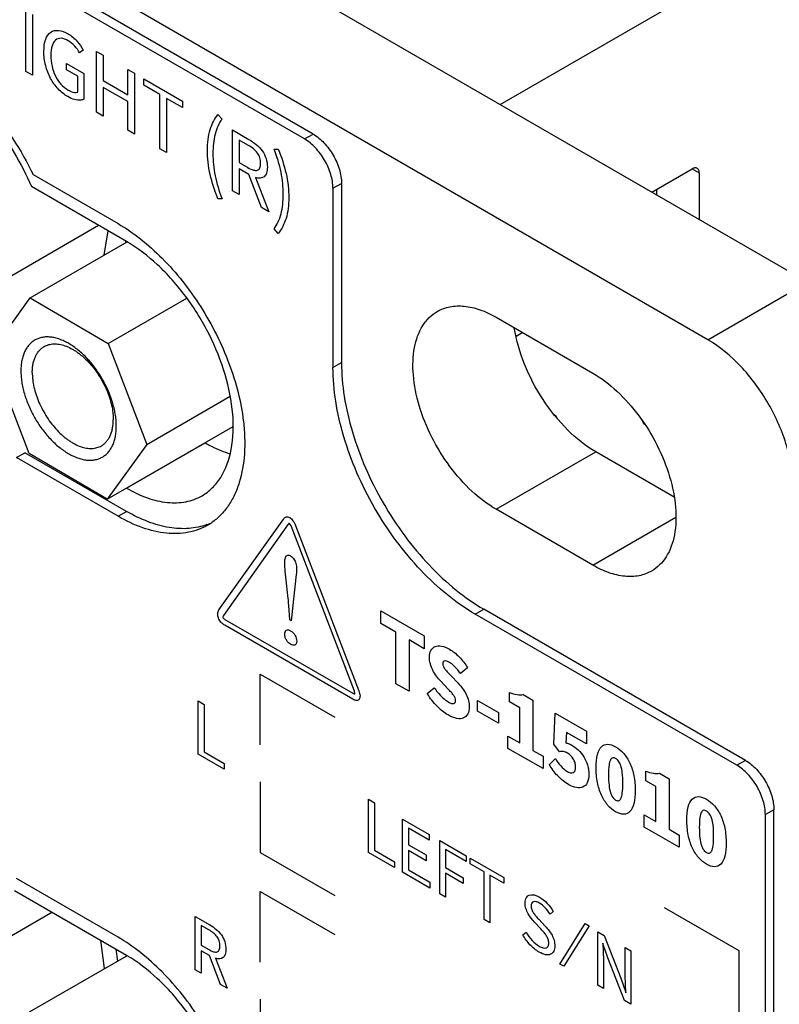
# Model space of a CAD drawing. Header units: inches. Extents: x 0 to 34, y 0 to 22.
# Tile 56 of 71: x 27.262 to 27.695, y 11.953 to 12.515. Entities that reach past the tile are written whole.
import ezdxf

# ---------------------------------------------------------------- set-up
doc = ezdxf.new("R2010")
doc.units = ezdxf.units.IN
doc.header["$LTSCALE"] = 1.87
doc.header["$MEASUREMENT"] = 0
doc.layers.get('0').update_dxf_attribs({"linetype": 'CONTINUOUS'})
doc.layers.add('02___PRT_ALL_AXES', color=7, linetype='CONTINUOUS')
doc.layers.add('_LAYER_2_', color=7, linetype='CONTINUOUS')

msp = doc.modelspace()

# ---------------------------------------------------------------- linework, layer by layer
at = {"color": 7, "linetype": 'CONTINUOUS'}
for p, q in [((27.71156, 12.36514), (19.97189, 16.83393)), ((27.65472, 12.33232), (19.91505, 16.80111)), ((27.42948, 12.44962), (20.14029, 16.65831)), ((27.42461, 12.44681), (20.13542, 16.65549)), ((27.53617, 12.46641), (28.90149, 13.25473)), ((27.42461, 12.44681), (27.42948, 12.44962)), ((27.44085, 12.41868), (27.44572, 12.4215)), ((27.44085, 12.41868), (27.44085, 12.31649)), ((27.44572, 12.4215), (27.44572, 12.3193)), ((27.23079, 12.35356), (27.30703, 12.39758)), ((27.31245, 12.39445), (27.31011, 12.38049)), ((27.26806, 12.35621), (27.32336, 12.38813)), ((27.65472, 12.33232), (27.71156, 12.36514)), ((27.24551, 12.3249), (27.26806, 12.35621)), ((27.26806, 12.35621), (27.3126, 12.33011)), ((27.3126, 12.33011), (27.35749, 12.35603)), ((27.54907, 12.33641), (27.54528, 12.33422)), ((27.3126, 12.33011), (27.33457, 12.2727)), ((27.26748, 12.26748), (27.24551, 12.3249)), ((27.44085, 12.31649), (27.44572, 12.3193)), ((27.33457, 12.2727), (27.38226, 12.30023)), ((27.31201, 12.24138), (27.38397, 12.28293)), ((27.33457, 12.2727), (27.31201, 12.24138)), ((27.31201, 12.24138), (27.26748, 12.26748)), ((27.52204, 12.17585), (27.52692, 12.17867)), ((27.67615, 12.0925), (27.52692, 12.17867)), ((27.67128, 12.08968), (27.52204, 12.17585)), ((27.67615, 12.0925), (27.67128, 12.08968)), ((27.69239, 12.06437), (27.68752, 12.06156)), ((27.68752, 11.7351), (27.68752, 12.06156)), ((27.69239, 11.73792), (27.69239, 12.06437)), ((27.22117, 11.97161), (27.28049, 12.00586)), ((27.30814, 11.9899), (27.3104, 11.97376)), ((27.26775, 11.94914), (27.32316, 11.98113))]:
    msp.add_line(p, q, dxfattribs=at)
msp.add_arc((27.56649, 12.28771), 0.00195, 60.074, 72.9897, dxfattribs=at)
for points, knots in [([(27.44085, 12.41868), (27.44085, 12.42134), (27.43985, 12.42696), (27.43637, 12.43485), (27.43128, 12.44181), (27.42691, 12.44548), (27.42461, 12.44681)], [0, 0, 0, 0, 0.237214, 0.499994, 0.762778, 1, 1, 1, 1]), ([(27.42948, 12.44962), (27.43178, 12.44829), (27.43615, 12.44462), (27.44124, 12.43766), (27.44472, 12.42977), (27.44572, 12.42416), (27.44572, 12.4215)], [0, 0, 0, 0, 0.237222, 0.500006, 0.762786, 1, 1, 1, 1]), ([(27.31726, 12.28284), (27.31727, 12.28389), (27.31719, 12.28604), (27.31681, 12.28931), (27.31618, 12.29266), (27.31529, 12.29608), (27.31417, 12.29952), (27.31281, 12.30296), (27.31124, 12.30635), (27.30946, 12.30968), (27.3075, 12.31289), (27.30537, 12.31598), (27.3031, 12.3189), (27.30069, 12.32163), (27.29819, 12.32413), (27.29561, 12.3264), (27.29297, 12.3284), (27.29031, 12.33012), (27.28764, 12.33154), (27.28499, 12.33265), (27.2828, 12.33331), (27.28107, 12.33367), (27.27943, 12.3339), (27.27742, 12.33399), (27.2751, 12.33376), (27.27327, 12.33328), (27.2719, 12.33273), (27.2706, 12.33207), (27.26908, 12.33104), (27.26746, 12.32948), (27.26606, 12.32763), (27.2649, 12.3255), (27.26398, 12.32312), (27.26332, 12.32051), (27.26292, 12.3177), (27.26282, 12.31575), (27.26282, 12.31475)], [0, 0, 0, 0, 0.032423, 0.066331, 0.10156, 0.137948, 0.175302, 0.213402, 0.252012, 0.290892, 0.32979, 0.368458, 0.406652, 0.444136, 0.480688, 0.516109, 0.550223, 0.582887, 0.614, 0.643506, 0.67141, 0.684786, 0.697794, 0.722783, 0.74662, 0.769618, 0.78093, 0.792181, 0.814689, 0.837591, 0.861276, 0.88607, 0.912215, 0.939874, 0.969142, 1, 1, 1, 1]), ([(27.26932, 12.31371), (27.26933, 12.31455), (27.26941, 12.31618), (27.26974, 12.31855), (27.27029, 12.32075), (27.27106, 12.32276), (27.27202, 12.32455), (27.27319, 12.32612), (27.27454, 12.32744), (27.27556, 12.32815), (27.27609, 12.32846)], [0, 0, 0, 0, 0.148302, 0.289078, 0.42219, 0.548057, 0.667461, 0.781529, 0.891766, 1, 1, 1, 1]), ([(27.27609, 12.32846), (27.27649, 12.32869), (27.27733, 12.32911), (27.27867, 12.32957), (27.28009, 12.32987), (27.2821, 12.33006), (27.28478, 12.32986), (27.28808, 12.32897), (27.29085, 12.32774), (27.29308, 12.32648), (27.29478, 12.32537), (27.29647, 12.32412), (27.29872, 12.32226), (27.30143, 12.31963), (27.30446, 12.3161), (27.30722, 12.31222), (27.30967, 12.30809), (27.31175, 12.30379), (27.31341, 12.29941), (27.31462, 12.29504), (27.31525, 12.29144), (27.31549, 12.28866), (27.31552, 12.2873), (27.31552, 12.28663)], [0, 0, 0, 0, 0.021333, 0.042895, 0.064905, 0.087559, 0.135365, 0.187317, 0.243823, 0.273804, 0.30488, 0.336995, 0.370076, 0.438751, 0.510102, 0.583166, 0.656907, 0.730254, 0.802157, 0.871623, 0.937805, 0.96945, 1, 1, 1, 1]), ([(27.70344, 12.24794), (27.70344, 12.25593), (27.70044, 12.27277), (27.69, 12.29644), (27.67472, 12.31731), (27.66163, 12.32833), (27.65472, 12.33232)], [0, 0, 0, 0, 0.237214, 0.499994, 0.762777, 1, 1, 1, 1]), ([(27.44572, 12.3193), (27.44572, 12.31288), (27.44689, 12.29953), (27.45158, 12.27938), (27.45909, 12.25897), (27.46914, 12.23907), (27.48135, 12.22041), (27.49527, 12.20371), (27.51038, 12.18957), (27.52136, 12.18188), (27.52692, 12.17867)], [0, 0, 0, 0, 0.114151, 0.237321, 0.36697, 0.499994, 0.633019, 0.76267, 0.885844, 1, 1, 1, 1]), ([(27.26282, 12.31475), (27.26281, 12.3137), (27.26289, 12.31155), (27.26327, 12.30829), (27.2639, 12.30493), (27.26478, 12.30151), (27.26591, 12.29807), (27.26726, 12.29464), (27.26884, 12.29124), (27.27061, 12.28792), (27.27258, 12.2847), (27.27471, 12.28161), (27.27698, 12.27869), (27.27938, 12.27597), (27.28189, 12.27346), (27.28447, 12.27119), (27.2871, 12.26919), (27.28977, 12.26747), (27.29244, 12.26605), (27.29508, 12.26494), (27.29728, 12.26428), (27.299, 12.26393), (27.30065, 12.26369), (27.30265, 12.2636), (27.30498, 12.26383), (27.3068, 12.26431), (27.30817, 12.26486), (27.30948, 12.26552), (27.311, 12.26656), (27.31262, 12.26811), (27.31402, 12.26996), (27.31518, 12.27209), (27.31609, 12.27447), (27.31676, 12.27708), (27.31716, 12.2799), (27.31726, 12.28184), (27.31726, 12.28284)], [0, 0, 0, 0, 0.032423, 0.066331, 0.10156, 0.137948, 0.175302, 0.213402, 0.252012, 0.290892, 0.32979, 0.368458, 0.406652, 0.444136, 0.480688, 0.516109, 0.550223, 0.582887, 0.614, 0.643506, 0.67141, 0.684786, 0.697794, 0.722783, 0.74662, 0.769618, 0.78093, 0.792181, 0.814689, 0.837591, 0.861276, 0.88607, 0.912215, 0.939874, 0.969142, 1, 1, 1, 1]), ([(27.26932, 12.31371), (27.26932, 12.31304), (27.26935, 12.31169), (27.26959, 12.3089), (27.27022, 12.3053), (27.27143, 12.30093), (27.27309, 12.29655), (27.27517, 12.29225), (27.27762, 12.28812), (27.28038, 12.28424), (27.28341, 12.28071), (27.28612, 12.27808), (27.28837, 12.27622), (27.29006, 12.27498), (27.29176, 12.27387), (27.29399, 12.2726), (27.29676, 12.27137), (27.30006, 12.27049), (27.30274, 12.27028), (27.30476, 12.27047), (27.30617, 12.27077), (27.30751, 12.27123), (27.30835, 12.27165), (27.30875, 12.27188)], [0, 0, 0, 0, 0.03055, 0.062195, 0.128377, 0.197843, 0.269746, 0.343093, 0.416834, 0.489898, 0.561249, 0.629924, 0.663005, 0.69512, 0.726196, 0.756177, 0.812683, 0.864635, 0.912441, 0.935095, 0.957105, 0.978667, 1, 1, 1, 1]), ([(27.52204, 12.17585), (27.51648, 12.17906), (27.50551, 12.18676), (27.4904, 12.20089), (27.47648, 12.2176), (27.46427, 12.23625), (27.45422, 12.25616), (27.44671, 12.27657), (27.44202, 12.29672), (27.44085, 12.31007), (27.44085, 12.31649)], [0, 0, 0, 0, 0.114156, 0.23733, 0.366981, 0.500006, 0.63303, 0.762679, 0.885849, 1, 1, 1, 1]), ([(27.56746, 12.28941), (27.56775, 12.28924), (27.56827, 12.28871), (27.5685, 12.28803), (27.56857, 12.28765)], [0, 0, 0, 0, 0.466503, 1, 1, 1, 1]), ([(27.30875, 12.27188), (27.30928, 12.27219), (27.3103, 12.2729), (27.31165, 12.27422), (27.31282, 12.27579), (27.31378, 12.27758), (27.31455, 12.27959), (27.3151, 12.28179), (27.31543, 12.28416), (27.31551, 12.28579), (27.31552, 12.28663)], [0, 0, 0, 0, 0.108234, 0.218471, 0.332539, 0.451943, 0.57781, 0.710922, 0.851698, 1, 1, 1, 1]), ([(27.61743, 12.28598), (27.6175, 12.2856), (27.61773, 12.28488), (27.61826, 12.28432), (27.61856, 12.28415)], [0, 0, 0, 0, 0.53516, 1, 1, 1, 1]), ([(27.68752, 12.06156), (27.68752, 12.06422), (27.68652, 12.06983), (27.68304, 12.07772), (27.67795, 12.08468), (27.67359, 12.08835), (27.67128, 12.08968)], [0, 0, 0, 0, 0.237214, 0.499994, 0.762778, 1, 1, 1, 1]), ([(27.67615, 12.0925), (27.67846, 12.09117), (27.68282, 12.08749), (27.68792, 12.08054), (27.6914, 12.07265), (27.69239, 12.06703), (27.69239, 12.06437)], [0, 0, 0, 0, 0.237222, 0.500006, 0.762786, 1, 1, 1, 1])]:
    msp.add_open_spline(points, degree=3, knots=knots, dxfattribs=at)
at = {"layer": '02___PRT_ALL_AXES', "color": 7, "linetype": 'CONTINUOUS'}
for p, q in [((27.62271, 12.41644), (27.64579, 12.42976)), ((27.64579, 12.42976), (27.64985, 12.42742)), ((27.26983, 12.42648), (27.31824, 12.39853)), ((27.64985, 12.42742), (27.64985, 12.40077)), ((27.32308, 12.38831), (27.26882, 12.41964)), ((27.32257, 12.38861), (27.3224, 12.38758)), ((27.5339, 12.34517), (27.58911, 12.31329)), ((27.38971, 12.28618), (27.38972, 12.28606)), ((27.38971, 12.28618), (27.38972, 12.28606)), ((27.32308, 12.24768), (27.36793, 12.27358)), ((27.36785, 12.27362), (27.36793, 12.27358)), ((27.26025, 12.26513), (27.26512, 12.26794)), ((27.32311, 12.23446), (27.26512, 12.26794)), ((27.5339, 12.23567), (27.59074, 12.26849)), ((27.63551, 12.24264), (27.59074, 12.26849)), ((27.31824, 12.23165), (27.26025, 12.26513)), ((27.323, 12.24773), (27.32308, 12.24768)), ((27.31824, 12.23165), (27.32311, 12.23446)), ((27.58911, 12.20379), (27.5339, 12.23567)), ((27.58911, 12.20379), (27.63653, 12.23117)), ((27.31824, 11.99164), (27.26025, 12.02512)), ((27.32308, 11.98127), (27.2592, 12.01815)), ((27.31692, 11.98483), (27.31786, 11.97807))]:
    msp.add_line(p, q, dxfattribs=at)
at = {"layer": '02___PRT_ALL_AXES', "color": 3, "linetype": 'CONTINUOUS'}
msp.add_line((27.62549, 12.41804), (27.62549, 12.41484), dxfattribs=at)
at = {"layer": '02___PRT_ALL_AXES', "color": 7, "linetype": 'CONTINUOUS'}
for centre, radius, start, end in [((27.35695, 12.25939), 0.03461, 290.673, 295.2718), ((27.35226, 12.25616), 0.03416, 300.0053, 304.7338), ((27.3568, 12.25976), 0.03501, 290.3155, 290.6796)]:
    msp.add_arc(centre, radius, start, end, dxfattribs=at)
for points, knots in [([(27.21203, 12.49248), (27.21788, 12.48911), (27.22936, 12.48081), (27.24484, 12.46537), (27.2587, 12.44708), (27.26641, 12.43353), (27.26983, 12.42648)], [0, 0, 0, 0, 0.22773, 0.475316, 0.735605, 1, 1, 1, 1]), ([(27.21688, 12.48226), (27.22231, 12.47912), (27.23295, 12.47128), (27.25204, 12.45139), (27.26321, 12.43288), (27.26882, 12.41964)], [0, 0, 0, 0, 0.228087, 0.477193, 1, 1, 1, 1]), ([(27.64866, 12.43004), (27.64847, 12.43015), (27.64803, 12.43031), (27.64731, 12.43033), (27.64654, 12.43014), (27.64604, 12.4299), (27.64579, 12.42976)], [0, 0, 0, 0, 0.217767, 0.450944, 0.710193, 1, 1, 1, 1]), ([(27.64985, 12.42742), (27.64985, 12.42771), (27.6498, 12.42826), (27.64958, 12.42902), (27.6492, 12.42964), (27.64885, 12.42993), (27.64866, 12.43004)], [0, 0, 0, 0, 0.289801, 0.549049, 0.782227, 1, 1, 1, 1]), ([(27.31824, 12.39853), (27.3227, 12.39596), (27.33154, 12.38987), (27.34383, 12.37881), (27.35534, 12.36579), (27.36569, 12.3512), (27.37459, 12.33549), (27.38174, 12.31916), (27.38693, 12.3027), (27.38905, 12.29161), (27.38971, 12.28618)], [0, 0, 0, 0, 0.112566, 0.233401, 0.360526, 0.491503, 0.623638, 0.754161, 0.880407, 1, 1, 1, 1]), ([(27.36614, 12.24341), (27.36827, 12.24464), (27.37229, 12.24772), (27.37898, 12.25618), (27.38396, 12.27069), (27.3844, 12.29092), (27.37987, 12.31323), (27.37071, 12.33588), (27.35767, 12.35709), (27.34183, 12.37511), (27.32946, 12.38463), (27.32308, 12.38831)], [0, 0, 0, 0, 0.042878, 0.087525, 0.186931, 0.304246, 0.437974, 0.582384, 0.729605, 0.871262, 1, 1, 1, 1]), ([(27.50037, 12.3485), (27.50258, 12.34977), (27.50766, 12.35162), (27.5161, 12.35183), (27.5251, 12.34966), (27.53095, 12.34687), (27.5339, 12.34517)], [0, 0, 0, 0, 0.217767, 0.450944, 0.710192, 1, 1, 1, 1]), ([(27.5339, 12.23567), (27.52893, 12.23853), (27.5193, 12.24595), (27.50697, 12.25998), (27.49681, 12.27649), (27.48968, 12.29414), (27.48615, 12.31151), (27.48649, 12.32726), (27.49037, 12.33856), (27.49558, 12.34514), (27.49871, 12.34754), (27.50037, 12.3485)], [0, 0, 0, 0, 0.128738, 0.270395, 0.417616, 0.562026, 0.695754, 0.813069, 0.912475, 0.957122, 1, 1, 1, 1]), ([(27.59074, 12.26849), (27.58491, 12.27185), (27.57374, 12.28084), (27.56003, 12.29792), (27.54961, 12.31772), (27.5454, 12.33206), (27.54427, 12.33917)], [0, 0, 0, 0, 0.232151, 0.488853, 0.751494, 1, 1, 1, 1]), ([(27.58911, 12.31329), (27.59408, 12.31043), (27.60371, 12.30301), (27.61604, 12.28898), (27.6262, 12.27247), (27.63333, 12.25483), (27.63686, 12.23746), (27.63652, 12.22171), (27.63264, 12.21041), (27.62743, 12.20382), (27.6243, 12.20142), (27.62264, 12.20047)], [0, 0, 0, 0, 0.128738, 0.270395, 0.417616, 0.562026, 0.695754, 0.813069, 0.912475, 0.957122, 1, 1, 1, 1]), ([(27.38972, 12.28606), (27.39047, 12.27985), (27.39096, 12.26798), (27.38862, 12.25369), (27.38487, 12.24387), (27.38131, 12.23759), (27.37696, 12.23225), (27.37353, 12.22935), (27.37172, 12.22809)], [0, 0, 0, 0, 0.294985, 0.557278, 0.676699, 0.789225, 0.896329, 1, 1, 1, 1]), ([(27.36793, 12.27358), (27.36912, 12.27289), (27.3737, 12.2704), (27.37855, 12.26839), (27.38223, 12.26729)], [0, 0, 0, 0, 0.262345, 1, 1, 1, 1]), ([(27.32308, 12.24768), (27.32686, 12.2455), (27.33438, 12.24192), (27.34594, 12.23913), (27.35678, 12.2394), (27.3633, 12.24177), (27.36614, 12.24341)], [0, 0, 0, 0, 0.289807, 0.549056, 0.782233, 1, 1, 1, 1]), ([(27.36896, 12.22693), (27.36569, 12.22572), (27.35848, 12.22423), (27.347, 12.22492), (27.33493, 12.22835), (27.32706, 12.23218), (27.32311, 12.23446)], [0, 0, 0, 0, 0.218481, 0.454277, 0.713942, 1, 1, 1, 1]), ([(27.36934, 12.22659), (27.36767, 12.22562), (27.36411, 12.22395), (27.3563, 12.22179), (27.34535, 12.2215), (27.33165, 12.22481), (27.32273, 12.22906), (27.31824, 12.23165)], [0, 0, 0, 0, 0.10816, 0.218359, 0.45136, 0.710415, 1, 1, 1, 1]), ([(27.62264, 12.20047), (27.62043, 12.19919), (27.61535, 12.19734), (27.60691, 12.19713), (27.59791, 12.1993), (27.59206, 12.20209), (27.58911, 12.20379)], [0, 0, 0, 0, 0.217767, 0.450944, 0.710192, 1, 1, 1, 1]), ([(27.38972, 11.87917), (27.38907, 11.8846), (27.38696, 11.8957), (27.38178, 11.91217), (27.37462, 11.92852), (27.36573, 11.94424), (27.35537, 11.95885), (27.34385, 11.9719), (27.33155, 11.98297), (27.32271, 11.98906), (27.31824, 11.99164)], [0, 0, 0, 0, 0.119548, 0.245769, 0.376286, 0.508429, 0.639423, 0.766569, 0.887422, 1, 1, 1, 1]), ([(27.36614, 11.83637), (27.36827, 11.83759), (27.37229, 11.84067), (27.37898, 11.84913), (27.38396, 11.86364), (27.3844, 11.88387), (27.37987, 11.90618), (27.37071, 11.92884), (27.35767, 11.95004), (27.34183, 11.96806), (27.32946, 11.97759), (27.32308, 11.98127)], [0, 0, 0, 0, 0.042878, 0.087525, 0.186931, 0.304246, 0.437974, 0.582384, 0.729605, 0.871262, 1, 1, 1, 1])]:
    msp.add_open_spline(points, degree=3, knots=knots, dxfattribs=at)
at = {"layer": '_LAYER_2_', "color": 40, "linetype": 'CONTINUOUS'}
for p, q in [((27.26563, 12.48536), (27.26563, 12.52006)), ((27.26948, 12.51784), (27.26948, 12.48314)), ((27.29839, 12.49749), (27.29628, 12.49596)), ((27.30596, 12.49677), (27.30981, 12.49455)), ((27.30596, 12.46208), (27.30596, 12.49677)), ((27.30981, 12.49455), (27.30981, 12.48006)), ((27.28891, 12.4899), (27.2988, 12.48419)), ((27.28891, 12.48626), (27.28891, 12.4899)), ((27.29527, 12.48258), (27.28891, 12.48626)), ((27.32373, 12.48651), (27.32758, 12.48429)), ((27.32373, 12.47202), (27.32373, 12.48651)), ((27.26948, 12.48314), (27.26563, 12.48536)), ((27.29527, 12.47353), (27.29527, 12.48258)), ((27.2988, 12.48419), (27.2988, 12.4696)), ((27.30981, 12.48006), (27.32373, 12.47202)), ((27.32758, 12.48429), (27.32758, 12.4496)), ((27.333, 12.48116), (27.35503, 12.46844)), ((27.333, 12.47741), (27.333, 12.48116)), ((27.32373, 12.4681), (27.30981, 12.47614)), ((27.30981, 12.47614), (27.30981, 12.45986)), ((27.34207, 12.47217), (27.333, 12.47741)), ((27.34207, 12.44123), (27.34207, 12.47217)), ((27.35503, 12.46469), (27.34592, 12.46995)), ((27.34592, 12.46995), (27.34592, 12.43901)), ((27.32373, 12.45182), (27.32373, 12.4681)), ((27.35503, 12.46844), (27.35503, 12.46469)), ((27.30981, 12.45986), (27.30596, 12.46208)), ((27.37525, 12.46079), (27.37759, 12.45817)), ((27.38351, 12.452), (27.39289, 12.44658)), ((27.38351, 12.4173), (27.38351, 12.452)), ((27.32758, 12.4496), (27.32373, 12.45182)), ((27.34592, 12.43901), (27.34207, 12.44123)), ((27.39234, 12.4433), (27.38735, 12.44618)), ((27.38735, 12.44618), (27.38735, 12.43333)), ((27.40724, 12.44104), (27.40963, 12.44094)), ((27.38735, 12.43333), (27.39234, 12.43045)), ((27.39276, 12.42661), (27.38735, 12.42973)), ((27.38735, 12.42973), (27.38735, 12.41508)), ((27.39999, 12.40778), (27.39276, 12.42661)), ((27.3967, 12.42481), (27.40434, 12.40527)), ((27.37759, 12.41268), (27.37525, 12.41276)), ((27.38735, 12.41508), (27.38351, 12.4173)), ((27.40434, 12.40527), (27.39999, 12.40778)), ((27.40963, 12.39291), (27.40724, 12.39556)), ((27.37578, 12.17825), (27.41275, 12.2303)), ((27.41614, 12.23093), (27.41615, 12.23092)), ((27.41697, 12.22614), (27.41614, 12.22753)), ((27.4153, 12.22712), (27.37833, 12.17507)), ((27.45304, 12.13198), (27.41697, 12.22614)), ((27.41953, 12.22634), (27.4556, 12.13217)), ((27.41993, 12.19857), (27.41707, 12.17209)), ((27.41624, 12.17257), (27.41567, 12.18083)), ((27.46816, 12.1778), (27.49294, 12.1635)), ((27.46816, 12.1705), (27.46816, 12.1778)), ((27.37916, 12.17291), (27.45217, 12.13076)), ((27.41707, 12.17209), (27.41624, 12.17257)), ((27.45217, 12.12736), (27.37916, 12.16951)), ((27.47678, 12.16552), (27.46816, 12.1705)), ((27.47678, 12.13623), (27.47678, 12.16552)), ((27.49294, 12.15619), (27.48433, 12.16117)), ((27.48433, 12.16117), (27.48433, 12.13187)), ((27.49294, 12.1635), (27.49294, 12.15619)), ((27.51764, 12.14536), (27.51369, 12.14196)), ((27.39933, 12.14164), (27.44185, 12.11709)), ((27.39933, 12.10134), (27.39933, 12.14164)), ((27.50634, 12.13333), (27.50229, 12.13769)), ((27.50833, 12.14061), (27.51228, 12.13648)), ((27.48433, 12.13187), (27.47678, 12.13623)), ((27.49465, 12.13058), (27.49865, 12.13395)), ((27.364, 12.12639), (27.36737, 12.12444)), ((27.364, 12.096), (27.364, 12.12639)), ((27.52324, 12.12672), (27.53526, 12.11978)), ((27.52324, 12.1206), (27.52324, 12.12672)), ((27.54159, 12.1258), (27.54159, 12.13119)), ((27.54939, 12.13001), (27.55493, 12.12681)), ((27.55493, 12.12681), (27.55493, 12.09813)), ((27.36737, 12.12444), (27.36737, 12.09734)), ((27.54739, 12.12245), (27.54159, 12.1258)), ((27.54739, 12.10249), (27.54739, 12.12245)), ((27.53526, 12.11365), (27.52324, 12.1206)), ((27.53526, 12.11978), (27.53526, 12.11365)), ((27.56681, 12.10179), (27.56764, 12.11947)), ((27.56764, 12.11947), (27.58541, 12.10921)), ((27.54067, 12.10637), (27.54739, 12.10249)), ((27.54067, 12.09934), (27.54067, 12.10637)), ((27.57412, 12.10842), (27.57368, 12.10243)), ((27.58541, 12.1019), (27.57412, 12.10842)), ((27.58541, 12.10921), (27.58541, 12.1019)), ((27.56068, 12.08779), (27.54067, 12.09934)), ((27.57012, 12.0974), (27.56681, 12.10179)), ((27.37884, 12.08743), (27.364, 12.096)), ((27.36737, 12.09734), (27.37884, 12.09071)), ((27.55493, 12.09813), (27.56068, 12.09482)), ((27.56068, 12.09482), (27.56068, 12.08779)), ((27.56433, 12.09007), (27.56774, 12.09355)), ((27.37884, 12.09071), (27.37884, 12.08743)), ((27.61931, 12.08092), (27.61931, 12.08632)), ((27.6271, 12.08514), (27.63265, 12.08193)), ((27.63265, 12.08193), (27.63265, 12.05326)), ((27.39933, 12.08025), (27.39933, 12.03995)), ((27.6251, 12.07758), (27.61931, 12.08092)), ((27.6251, 12.05762), (27.6251, 12.07758)), ((27.46111, 12.07032), (27.46448, 12.06837)), ((27.46111, 12.03992), (27.46111, 12.07032)), ((27.46448, 12.06837), (27.46448, 12.04126)), ((27.4806, 12.05906), (27.49577, 12.0503)), ((27.4806, 12.02867), (27.4806, 12.05906)), ((27.61838, 12.0615), (27.6251, 12.05762)), ((27.61838, 12.05447), (27.61838, 12.0615)), ((27.49577, 12.04702), (27.48397, 12.05383)), ((27.48397, 12.05383), (27.48397, 12.04433)), ((27.6384, 12.04292), (27.61838, 12.05447)), ((27.49577, 12.0503), (27.49577, 12.04702)), ((27.63265, 12.05326), (27.6384, 12.04994)), ((27.6384, 12.04994), (27.6384, 12.04292)), ((27.48397, 12.04433), (27.49393, 12.03858)), ((27.50173, 12.04686), (27.5169, 12.0381)), ((27.50173, 12.01647), (27.50173, 12.04686)), ((27.39933, 12.03995), (27.44185, 12.0154)), ((27.47596, 12.03135), (27.46111, 12.03992)), ((27.46448, 12.04126), (27.47596, 12.03464)), ((27.49393, 12.03529), (27.48397, 12.04104)), ((27.48397, 12.04104), (27.48397, 12.03001)), ((27.49393, 12.03858), (27.49393, 12.03529)), ((27.5169, 12.03482), (27.5051, 12.04163)), ((27.5051, 12.04163), (27.5051, 12.03139)), ((27.5169, 12.0381), (27.5169, 12.03482)), ((27.5191, 12.03683), (27.53839, 12.02569)), ((27.5191, 12.03355), (27.5191, 12.03683)), ((27.47596, 12.03464), (27.47596, 12.03135)), ((27.5051, 12.03139), (27.51513, 12.02559)), ((27.52704, 12.02896), (27.5191, 12.03355)), ((27.49617, 12.01968), (27.4806, 12.02867)), ((27.48397, 12.03001), (27.49617, 12.02297)), ((27.51513, 12.02231), (27.5051, 12.0281)), ((27.5051, 12.0281), (27.5051, 12.01452)), ((27.51513, 12.02559), (27.51513, 12.02231)), ((27.52704, 12.00185), (27.52704, 12.02896)), ((27.53839, 12.02241), (27.53041, 12.02701)), ((27.53041, 12.02701), (27.53041, 11.99991)), ((27.53839, 12.02569), (27.53839, 12.02241)), ((27.49617, 12.02297), (27.49617, 12.01968)), ((27.39933, 12.01776), (27.44185, 11.99321)), ((27.39933, 11.97745), (27.39933, 12.01776)), ((27.5051, 12.01452), (27.50173, 12.01647)), ((27.67253, 11.9839), (27.63001, 12.00845)), ((27.36231, 12.00348), (27.37054, 11.99873)), ((27.36231, 11.97309), (27.36231, 12.00348)), ((27.5665, 12.00636), (27.56466, 12.00483)), ((27.37006, 11.99586), (27.36569, 11.99838)), ((27.36569, 11.99838), (27.36569, 11.98712)), ((27.53041, 11.99991), (27.52704, 12.00185)), ((27.55957, 11.99619), (27.55575, 12.00034)), ((27.5582, 12.00198), (27.56197, 11.9979)), ((27.57022, 11.97637), (27.58475, 11.99949)), ((27.58699, 11.99819), (27.57247, 11.97507)), ((27.58475, 11.99949), (27.58699, 11.99819)), ((27.54917, 11.99306), (27.55106, 11.99452)), ((27.592, 11.99474), (27.59561, 11.99265)), ((27.592, 11.96435), (27.592, 11.99474)), ((27.59561, 11.99265), (27.605, 11.96829)), ((27.36569, 11.98712), (27.37006, 11.9846)), ((27.59489, 11.98816), (27.59473, 11.98826)), ((27.59473, 11.98826), (27.59517, 11.9785)), ((27.59774, 11.97999), (27.59489, 11.98816)), ((27.37042, 11.98124), (27.36569, 11.98397)), ((27.36569, 11.98397), (27.36569, 11.97114)), ((27.37676, 11.96475), (27.37042, 11.98124)), ((27.60757, 11.98575), (27.61074, 11.98392)), ((27.60757, 11.96991), (27.60757, 11.98575)), ((27.61074, 11.98392), (27.61074, 11.95353)), ((27.67253, 11.94359), (27.67253, 11.9839)), ((27.37387, 11.97967), (27.38057, 11.96255)), ((27.57247, 11.97507), (27.57022, 11.97637)), ((27.59517, 11.9785), (27.59517, 11.96252)), ((27.60713, 11.95561), (27.59774, 11.97999)), ((27.36569, 11.97114), (27.36231, 11.97309)), ((27.60801, 11.96001), (27.60757, 11.96991)), ((27.38057, 11.96255), (27.37676, 11.96475)), ((27.59517, 11.96252), (27.592, 11.96435)), ((27.605, 11.96829), (27.60785, 11.96011)), ((27.60785, 11.96011), (27.60801, 11.96001)), ((27.39933, 11.95637), (27.39933, 11.91606)), ((27.61074, 11.95353), (27.60713, 11.95561))]:
    msp.add_line(p, q, dxfattribs=at)
for points, knots in [([(27.27594, 12.49676), (27.27594, 12.49929), (27.2765, 12.50376), (27.27946, 12.50812), (27.28414, 12.50925), (27.28786, 12.50786), (27.28973, 12.50678)], [0, 0, 0, 0, 0.283685, 0.528113, 0.758224, 1, 1, 1, 1]), ([(27.28982, 12.50281), (27.28843, 12.50362), (27.28566, 12.50464), (27.28228, 12.50354), (27.28028, 12.49996), (27.27993, 12.49652), (27.27993, 12.49456)], [0, 0, 0, 0, 0.238984, 0.464063, 0.709353, 1, 1, 1, 1]), ([(27.28973, 12.50678), (27.29152, 12.50575), (27.2948, 12.50309), (27.29742, 12.49926), (27.29839, 12.49749)], [0, 0, 0, 0, 0.556592, 1, 1, 1, 1]), ([(27.29628, 12.49596), (27.29552, 12.49731), (27.29357, 12.50017), (27.29111, 12.50207), (27.28982, 12.50281)], [0, 0, 0, 0, 0.459421, 1, 1, 1, 1]), ([(27.2895, 12.47094), (27.28765, 12.47202), (27.28397, 12.47487), (27.27935, 12.48134), (27.27647, 12.48911), (27.27594, 12.4942), (27.27594, 12.49676)], [0, 0, 0, 0, 0.240605, 0.468455, 0.712491, 1, 1, 1, 1]), ([(27.27993, 12.49456), (27.27993, 12.49258), (27.28025, 12.48873), (27.28215, 12.4828), (27.28558, 12.47767), (27.28842, 12.47548), (27.28987, 12.47465)], [0, 0, 0, 0, 0.289703, 0.532431, 0.755464, 1, 1, 1, 1]), ([(27.28987, 12.47465), (27.2904, 12.47434), (27.29229, 12.47341), (27.29425, 12.47304), (27.29527, 12.47353)], [0, 0, 0, 0, 0.27701, 1, 1, 1, 1]), ([(27.2988, 12.4696), (27.29828, 12.46929), (27.29564, 12.46837), (27.29212, 12.46943), (27.2895, 12.47094)], [0, 0, 0, 0, 0.219504, 1, 1, 1, 1]), ([(27.3692, 12.44027), (27.3692, 12.44459), (27.3702, 12.45251), (27.37338, 12.45838), (27.37525, 12.46079)], [0, 0, 0, 0, 0.513309, 1, 1, 1, 1]), ([(27.37759, 12.45817), (27.37582, 12.45583), (27.37318, 12.4499), (27.37236, 12.44243), (27.37236, 12.43844)], [0, 0, 0, 0, 0.496336, 1, 1, 1, 1]), ([(27.39289, 12.44658), (27.39431, 12.44576), (27.39695, 12.444), (27.40057, 12.44032), (27.40306, 12.43545), (27.40343, 12.43227), (27.40343, 12.43071)], [0, 0, 0, 0, 0.277467, 0.514141, 0.736275, 1, 1, 1, 1]), ([(27.39958, 12.43293), (27.39958, 12.43391), (27.39938, 12.43591), (27.39775, 12.43906), (27.39524, 12.4415), (27.39338, 12.4427), (27.39234, 12.4433)], [0, 0, 0, 0, 0.247601, 0.458419, 0.696779, 1, 1, 1, 1]), ([(27.41251, 12.41526), (27.41251, 12.41925), (27.41167, 12.42769), (27.40901, 12.43666), (27.40724, 12.44104)], [0, 0, 0, 0, 0.503518, 1, 1, 1, 1]), ([(27.40963, 12.44094), (27.41149, 12.43637), (27.41468, 12.42683), (27.41567, 12.41776), (27.41567, 12.41343)], [0, 0, 0, 0, 0.486691, 1, 1, 1, 1]), ([(27.37525, 12.41276), (27.37338, 12.41733), (27.3702, 12.42687), (27.3692, 12.43594), (27.3692, 12.44027)], [0, 0, 0, 0, 0.486646, 1, 1, 1, 1]), ([(27.37236, 12.43844), (27.37236, 12.43445), (27.37318, 12.42603), (27.37582, 12.41706), (27.37759, 12.41268)], [0, 0, 0, 0, 0.503634, 1, 1, 1, 1]), ([(27.39234, 12.43045), (27.39339, 12.42984), (27.39528, 12.42894), (27.39778, 12.42872), (27.39935, 12.43016), (27.39958, 12.43194), (27.39958, 12.43293)], [0, 0, 0, 0, 0.297788, 0.537553, 0.754934, 1, 1, 1, 1]), ([(27.40343, 12.43071), (27.40343, 12.42949), (27.40317, 12.4273), (27.40127, 12.42436), (27.39853, 12.4243), (27.3967, 12.42481)], [0, 0, 0, 0, 0.273028, 0.513009, 1, 1, 1, 1]), ([(27.40724, 12.39556), (27.40901, 12.3979), (27.41167, 12.4038), (27.41251, 12.41127), (27.41251, 12.41526)], [0, 0, 0, 0, 0.496512, 1, 1, 1, 1]), ([(27.41567, 12.41343), (27.41567, 12.40911), (27.41468, 12.40119), (27.41149, 12.39532), (27.40963, 12.39291)], [0, 0, 0, 0, 0.513354, 1, 1, 1, 1]), ([(27.41275, 12.2303), (27.41313, 12.23083), (27.41406, 12.23158), (27.41548, 12.23131), (27.41614, 12.23093)], [0, 0, 0, 0, 0.531973, 1, 1, 1, 1]), ([(27.41614, 12.22753), (27.416, 12.22761), (27.41564, 12.22753), (27.41542, 12.2273), (27.4153, 12.22712)], [0, 0, 0, 0, 0.359362, 1, 1, 1, 1]), ([(27.41615, 12.23092), (27.41681, 12.23053), (27.41823, 12.22915), (27.41916, 12.22731), (27.41953, 12.22634)], [0, 0, 0, 0, 0.468038, 1, 1, 1, 1]), ([(27.41332, 12.20481), (27.41332, 12.20554), (27.41341, 12.20691), (27.41387, 12.20863), (27.41491, 12.20969), (27.41606, 12.20939), (27.41663, 12.20907)], [0, 0, 0, 0, 0.270041, 0.527423, 0.758372, 1, 1, 1, 1]), ([(27.41663, 12.20907), (27.41729, 12.20869), (27.41868, 12.20748), (27.41985, 12.20459), (27.42016, 12.20162), (27.42005, 12.19962), (27.41993, 12.19857)], [0, 0, 0, 0, 0.214806, 0.423033, 0.682503, 1, 1, 1, 1]), ([(27.41567, 12.18083), (27.41554, 12.18266), (27.41509, 12.18692), (27.41437, 12.19347), (27.41375, 12.19904), (27.41342, 12.20278), (27.41332, 12.20424), (27.41332, 12.20481)], [0, 0, 0, 0, 0.231444, 0.530798, 0.8147, 0.924834, 1, 1, 1, 1]), ([(27.37552, 12.17371), (27.37519, 12.17456), (27.37489, 12.17643), (27.37541, 12.17772), (27.37578, 12.17825)], [0, 0, 0, 0, 0.468055, 1, 1, 1, 1]), ([(27.37916, 12.16951), (27.37841, 12.16995), (27.37697, 12.17106), (27.37585, 12.17286), (27.37552, 12.17371)], [0, 0, 0, 0, 0.531906, 1, 1, 1, 1]), ([(27.37833, 12.17507), (27.3782, 12.1749), (27.37804, 12.17459), (27.378, 12.17412), (27.37807, 12.17393)], [0, 0, 0, 0, 0.640631, 1, 1, 1, 1]), ([(27.37807, 12.17393), (27.37814, 12.17375), (27.37853, 12.17332), (27.37891, 12.17306), (27.37916, 12.17291)], [0, 0, 0, 0, 0.35901, 1, 1, 1, 1]), ([(27.41332, 12.16442), (27.41332, 12.16544), (27.41401, 12.16715), (27.41583, 12.16693), (27.41669, 12.16644)], [0, 0, 0, 0, 0.507582, 1, 1, 1, 1]), ([(27.41669, 12.16644), (27.41759, 12.16592), (27.41943, 12.16401), (27.42019, 12.16146), (27.42019, 12.16045)], [0, 0, 0, 0, 0.507496, 1, 1, 1, 1]), ([(27.41669, 12.15873), (27.41592, 12.15917), (27.41467, 12.16034), (27.41351, 12.16257), (27.41332, 12.16382), (27.41332, 12.16442)], [0, 0, 0, 0, 0.444541, 0.697872, 1, 1, 1, 1]), ([(27.42019, 12.16045), (27.42019, 12.15987), (27.41999, 12.15886), (27.41882, 12.15796), (27.4175, 12.15826), (27.41669, 12.15873)], [0, 0, 0, 0, 0.28658, 0.536186, 1, 1, 1, 1]), ([(27.49587, 12.15141), (27.49587, 12.15288), (27.49646, 12.15555), (27.499, 12.15775), (27.50281, 12.15796), (27.50579, 12.15675), (27.50736, 12.15585)], [0, 0, 0, 0, 0.231473, 0.464781, 0.716816, 1, 1, 1, 1]), ([(27.50736, 12.15585), (27.50924, 12.15476), (27.513, 12.1518), (27.51628, 12.1476), (27.51764, 12.14536)], [0, 0, 0, 0, 0.502945, 1, 1, 1, 1]), ([(27.50229, 12.13769), (27.5006, 12.13943), (27.49815, 12.14268), (27.49619, 12.14768), (27.49587, 12.1502), (27.49587, 12.15141)], [0, 0, 0, 0, 0.476539, 0.724861, 1, 1, 1, 1]), ([(27.50736, 12.14832), (27.50683, 12.14862), (27.50585, 12.14909), (27.50457, 12.14928), (27.50369, 12.14879), (27.50351, 12.14799), (27.50351, 12.14755)], [0, 0, 0, 0, 0.308862, 0.562859, 0.780011, 1, 1, 1, 1]), ([(27.50351, 12.14755), (27.50351, 12.14708), (27.50378, 12.1459), (27.50495, 12.14419), (27.5065, 12.14249), (27.50768, 12.14128), (27.50833, 12.14061)], [0, 0, 0, 0, 0.194518, 0.404225, 0.67131, 1, 1, 1, 1]), ([(27.51369, 12.14196), (27.51317, 12.14268), (27.51126, 12.14517), (27.50899, 12.14737), (27.50736, 12.14832)], [0, 0, 0, 0, 0.279041, 1, 1, 1, 1]), ([(27.45328, 12.13052), (27.45335, 12.13062), (27.45333, 12.13113), (27.45317, 12.13164), (27.45304, 12.13198)], [0, 0, 0, 0, 0.347752, 1, 1, 1, 1]), ([(27.4556, 12.13217), (27.45597, 12.13121), (27.45647, 12.12933), (27.45616, 12.12781), (27.45583, 12.12734)], [0, 0, 0, 0, 0.531146, 1, 1, 1, 1]), ([(27.49865, 12.13395), (27.49921, 12.13306), (27.50156, 12.12978), (27.5045, 12.12709), (27.50663, 12.12586)], [0, 0, 0, 0, 0.258074, 1, 1, 1, 1]), ([(27.51082, 12.12664), (27.51082, 12.12711), (27.51061, 12.12822), (27.50955, 12.12988), (27.50809, 12.13152), (27.50696, 12.13268), (27.50634, 12.13333)], [0, 0, 0, 0, 0.200505, 0.405494, 0.667139, 1, 1, 1, 1]), ([(27.51228, 12.13648), (27.51402, 12.13467), (27.51657, 12.13142), (27.51833, 12.12643), (27.51856, 12.12407), (27.51856, 12.1229)], [0, 0, 0, 0, 0.496537, 0.733424, 1, 1, 1, 1]), ([(27.45217, 12.13076), (27.45243, 12.13061), (27.45282, 12.13042), (27.45321, 12.13043), (27.45328, 12.13052)], [0, 0, 0, 0, 0.65244, 1, 1, 1, 1]), ([(27.45583, 12.12734), (27.45549, 12.12688), (27.45437, 12.12638), (27.45292, 12.12693), (27.45217, 12.12736)], [0, 0, 0, 0, 0.469024, 1, 1, 1, 1]), ([(27.50649, 12.1184), (27.50436, 12.11963), (27.5, 12.123), (27.49623, 12.12792), (27.49465, 12.13058)], [0, 0, 0, 0, 0.492981, 1, 1, 1, 1]), ([(27.50663, 12.12586), (27.50726, 12.12549), (27.50836, 12.12495), (27.50978, 12.12474), (27.51067, 12.12535), (27.51082, 12.12619), (27.51082, 12.12664)], [0, 0, 0, 0, 0.332784, 0.584334, 0.790645, 1, 1, 1, 1]), ([(27.54159, 12.13119), (27.54306, 12.13066), (27.54579, 12.12983), (27.5483, 12.12983), (27.54939, 12.13001)], [0, 0, 0, 0, 0.53693, 1, 1, 1, 1]), ([(27.51856, 12.1229), (27.51856, 12.12141), (27.518, 12.11867), (27.51547, 12.11628), (27.51143, 12.11605), (27.50821, 12.11741), (27.50649, 12.1184)], [0, 0, 0, 0, 0.223204, 0.450527, 0.702108, 1, 1, 1, 1]), ([(27.57368, 12.10243), (27.57394, 12.10241), (27.57499, 12.10227), (27.57612, 12.10175), (27.57694, 12.10128)], [0, 0, 0, 0, 0.261706, 1, 1, 1, 1]), ([(27.57694, 12.10128), (27.57823, 12.10054), (27.58073, 12.09871), (27.58409, 12.0947), (27.58641, 12.08959), (27.58682, 12.08622), (27.58682, 12.08456)], [0, 0, 0, 0, 0.249285, 0.482643, 0.720215, 1, 1, 1, 1]), ([(27.59092, 12.08832), (27.59092, 12.09101), (27.59129, 12.09563), (27.5935, 12.10058), (27.59736, 12.10228), (27.60056, 12.10114), (27.60212, 12.10024)], [0, 0, 0, 0, 0.320833, 0.571994, 0.784661, 1, 1, 1, 1]), ([(27.60212, 12.10024), (27.60368, 12.09933), (27.60688, 12.09677), (27.61073, 12.09061), (27.61295, 12.0831), (27.61332, 12.07807), (27.61332, 12.07538)], [0, 0, 0, 0, 0.215507, 0.428596, 0.679952, 1, 1, 1, 1]), ([(27.56774, 12.09355), (27.56865, 12.09206), (27.5706, 12.08919), (27.57306, 12.087), (27.57426, 12.0863)], [0, 0, 0, 0, 0.50456, 1, 1, 1, 1]), ([(27.57461, 12.09661), (27.57386, 12.09704), (27.57223, 12.09774), (27.57085, 12.09751), (27.57012, 12.0974)], [0, 0, 0, 0, 0.463221, 1, 1, 1, 1]), ([(27.57928, 12.08869), (27.57928, 12.08945), (27.57909, 12.091), (27.57771, 12.0942), (27.57579, 12.09593), (27.57461, 12.09661)], [0, 0, 0, 0, 0.272004, 0.50918, 1, 1, 1, 1]), ([(27.60212, 12.09349), (27.60157, 12.09381), (27.60029, 12.09424), (27.59885, 12.09282), (27.59815, 12.08932), (27.59803, 12.08618), (27.59803, 12.08421)], [0, 0, 0, 0, 0.138316, 0.30446, 0.571663, 1, 1, 1, 1]), ([(27.60621, 12.07949), (27.60621, 12.08146), (27.60609, 12.08474), (27.60537, 12.08906), (27.60393, 12.09214), (27.60266, 12.09318), (27.60212, 12.09349)], [0, 0, 0, 0, 0.428912, 0.696722, 0.863213, 1, 1, 1, 1]), ([(27.57538, 12.07862), (27.57318, 12.0799), (27.56905, 12.08309), (27.56563, 12.08781), (27.56433, 12.09007)], [0, 0, 0, 0, 0.544817, 1, 1, 1, 1]), ([(27.57426, 12.0863), (27.57554, 12.08556), (27.57761, 12.08488), (27.5791, 12.08653), (27.57928, 12.08791), (27.57928, 12.08869)], [0, 0, 0, 0, 0.504352, 0.734389, 1, 1, 1, 1]), ([(27.60212, 12.06319), (27.60055, 12.06409), (27.59733, 12.06671), (27.5935, 12.07297), (27.5913, 12.08054), (27.59092, 12.08562), (27.59092, 12.08832)], [0, 0, 0, 0, 0.21414, 0.428003, 0.680809, 1, 1, 1, 1]), ([(27.58682, 12.08456), (27.58682, 12.08274), (27.58628, 12.07955), (27.58359, 12.0769), (27.57976, 12.07662), (27.57685, 12.07777), (27.57538, 12.07862)], [0, 0, 0, 0, 0.267927, 0.508752, 0.748671, 1, 1, 1, 1]), ([(27.59803, 12.08421), (27.59803, 12.08223), (27.59815, 12.07891), (27.59887, 12.07451), (27.60026, 12.07134), (27.60156, 12.0702), (27.60212, 12.06988)], [0, 0, 0, 0, 0.422465, 0.692921, 0.863119, 1, 1, 1, 1]), ([(27.61931, 12.08632), (27.62077, 12.08579), (27.6235, 12.08496), (27.62602, 12.08496), (27.6271, 12.08514)], [0, 0, 0, 0, 0.536954, 1, 1, 1, 1]), ([(27.60212, 12.06988), (27.60267, 12.06956), (27.60396, 12.06921), (27.60535, 12.07077), (27.60609, 12.07432), (27.60621, 12.07751), (27.60621, 12.07949)], [0, 0, 0, 0, 0.135392, 0.305931, 0.576979, 1, 1, 1, 1]), ([(27.61332, 12.07538), (27.61332, 12.07269), (27.61294, 12.06804), (27.61073, 12.06302), (27.6069, 12.06119), (27.60369, 12.06228), (27.60212, 12.06319)], [0, 0, 0, 0, 0.319184, 0.571986, 0.78585, 1, 1, 1, 1]), ([(27.64273, 12.0584), (27.64273, 12.06109), (27.6431, 12.06571), (27.64531, 12.07067), (27.64917, 12.07236), (27.65237, 12.07122), (27.65393, 12.07032)], [0, 0, 0, 0, 0.320826, 0.571982, 0.78465, 1, 1, 1, 1]), ([(27.65393, 12.07032), (27.6555, 12.06942), (27.65869, 12.06686), (27.66255, 12.0607), (27.66476, 12.05319), (27.66513, 12.04815), (27.66513, 12.04547)], [0, 0, 0, 0, 0.215497, 0.42859, 0.67995, 1, 1, 1, 1]), ([(27.65393, 12.06357), (27.65338, 12.06389), (27.65211, 12.06433), (27.65067, 12.06291), (27.64996, 12.0594), (27.64984, 12.05627), (27.64984, 12.0543)], [0, 0, 0, 0, 0.13832, 0.304471, 0.571672, 1, 1, 1, 1]), ([(27.65802, 12.04958), (27.65802, 12.05155), (27.6579, 12.05482), (27.65718, 12.05915), (27.65574, 12.06222), (27.65448, 12.06326), (27.65393, 12.06357)], [0, 0, 0, 0, 0.428928, 0.696747, 0.863235, 1, 1, 1, 1]), ([(27.65393, 12.03327), (27.65236, 12.03418), (27.64915, 12.0368), (27.64532, 12.04305), (27.64311, 12.05062), (27.64273, 12.05571), (27.64273, 12.0584)], [0, 0, 0, 0, 0.21415, 0.428014, 0.680816, 1, 1, 1, 1]), ([(27.64984, 12.0543), (27.64984, 12.05232), (27.64996, 12.04899), (27.65068, 12.0446), (27.65207, 12.04142), (27.65338, 12.04028), (27.65393, 12.03996)], [0, 0, 0, 0, 0.422456, 0.69291, 0.863115, 1, 1, 1, 1]), ([(27.65393, 12.03996), (27.65448, 12.03964), (27.65577, 12.03929), (27.65716, 12.04086), (27.6579, 12.04441), (27.65802, 12.0476), (27.65802, 12.04958)], [0, 0, 0, 0, 0.135371, 0.305907, 0.576963, 1, 1, 1, 1]), ([(27.66513, 12.04547), (27.66513, 12.04277), (27.66475, 12.03812), (27.66255, 12.0331), (27.65872, 12.03127), (27.6555, 12.03237), (27.65393, 12.03327)], [0, 0, 0, 0, 0.319187, 0.571993, 0.785859, 1, 1, 1, 1]), ([(27.55046, 12.01122), (27.55046, 12.01232), (27.55088, 12.01429), (27.55341, 12.01652), (27.55664, 12.01572), (27.55872, 12.01451)], [0, 0, 0, 0, 0.239617, 0.475176, 1, 1, 1, 1]), ([(27.55872, 12.01451), (27.56022, 12.01365), (27.56311, 12.01132), (27.56555, 12.00802), (27.5665, 12.00636)], [0, 0, 0, 0, 0.524576, 1, 1, 1, 1]), ([(27.55575, 12.00034), (27.55445, 12.00173), (27.55248, 12.00416), (27.55074, 12.00815), (27.55046, 12.01022), (27.55046, 12.01122)], [0, 0, 0, 0, 0.465841, 0.715099, 1, 1, 1, 1]), ([(27.55872, 12.01108), (27.55805, 12.01147), (27.5568, 12.01203), (27.55517, 12.01209), (27.55408, 12.01123), (27.55387, 12.01011), (27.55387, 12.00949)], [0, 0, 0, 0, 0.291897, 0.540447, 0.765739, 1, 1, 1, 1]), ([(27.55387, 12.00949), (27.55387, 12.00884), (27.55411, 12.00743), (27.55524, 12.00536), (27.55666, 12.00361), (27.55768, 12.00252), (27.5582, 12.00198)], [0, 0, 0, 0, 0.255516, 0.492287, 0.742579, 1, 1, 1, 1]), ([(27.56466, 12.00483), (27.56388, 12.00614), (27.56203, 12.00866), (27.55982, 12.01045), (27.55872, 12.01108)], [0, 0, 0, 0, 0.497135, 1, 1, 1, 1]), ([(27.37054, 11.99873), (27.37179, 11.99801), (27.3741, 11.99647), (27.37726, 11.99324), (27.37945, 11.98898), (27.37977, 11.9862), (27.37977, 11.98483)], [0, 0, 0, 0, 0.277542, 0.514205, 0.736296, 1, 1, 1, 1]), ([(27.56197, 11.9979), (27.56339, 11.9964), (27.56551, 11.99384), (27.56717, 11.98968), (27.56739, 11.98766), (27.56739, 11.98666)], [0, 0, 0, 0, 0.487829, 0.725529, 1, 1, 1, 1]), ([(27.3764, 11.98678), (27.3764, 11.98764), (27.37622, 11.98938), (27.37479, 11.99215), (27.3726, 11.99428), (27.37097, 11.99533), (27.37006, 11.99586)], [0, 0, 0, 0, 0.247536, 0.458399, 0.696796, 1, 1, 1, 1]), ([(27.5584, 11.98319), (27.55664, 11.98421), (27.55317, 11.98697), (27.55031, 11.99101), (27.54917, 11.99306)], [0, 0, 0, 0, 0.514492, 1, 1, 1, 1]), ([(27.55106, 11.99452), (27.55202, 11.99284), (27.55432, 11.98967), (27.55708, 11.98739), (27.55844, 11.9866)], [0, 0, 0, 0, 0.500126, 1, 1, 1, 1]), ([(27.56394, 11.98833), (27.56394, 11.989), (27.56376, 11.9904), (27.56269, 11.99254), (27.56123, 11.99438), (27.56014, 11.99556), (27.55957, 11.99619)], [0, 0, 0, 0, 0.255158, 0.478768, 0.722084, 1, 1, 1, 1]), ([(27.37006, 11.9846), (27.37097, 11.98407), (27.37263, 11.98328), (27.37482, 11.98309), (27.37619, 11.98435), (27.3764, 11.98591), (27.3764, 11.98678)], [0, 0, 0, 0, 0.297686, 0.537394, 0.754788, 1, 1, 1, 1]), ([(27.56739, 11.98666), (27.56739, 11.98551), (27.56697, 11.98341), (27.56504, 11.98161), (27.56204, 11.98146), (27.55966, 11.98246), (27.5584, 11.98319)], [0, 0, 0, 0, 0.230426, 0.459519, 0.709279, 1, 1, 1, 1]), ([(27.55844, 11.9866), (27.55922, 11.98615), (27.56066, 11.9855), (27.56251, 11.98543), (27.5637, 11.98641), (27.56394, 11.98765), (27.56394, 11.98833)], [0, 0, 0, 0, 0.300827, 0.549862, 0.771856, 1, 1, 1, 1]), ([(27.37977, 11.98483), (27.37977, 11.98376), (27.37954, 11.98185), (27.37788, 11.97927), (27.37548, 11.97922), (27.37387, 11.97967)], [0, 0, 0, 0, 0.273062, 0.513093, 1, 1, 1, 1])]:
    msp.add_open_spline(points, degree=3, knots=knots, dxfattribs=at)

doc.saveas('drawing.dxf')
